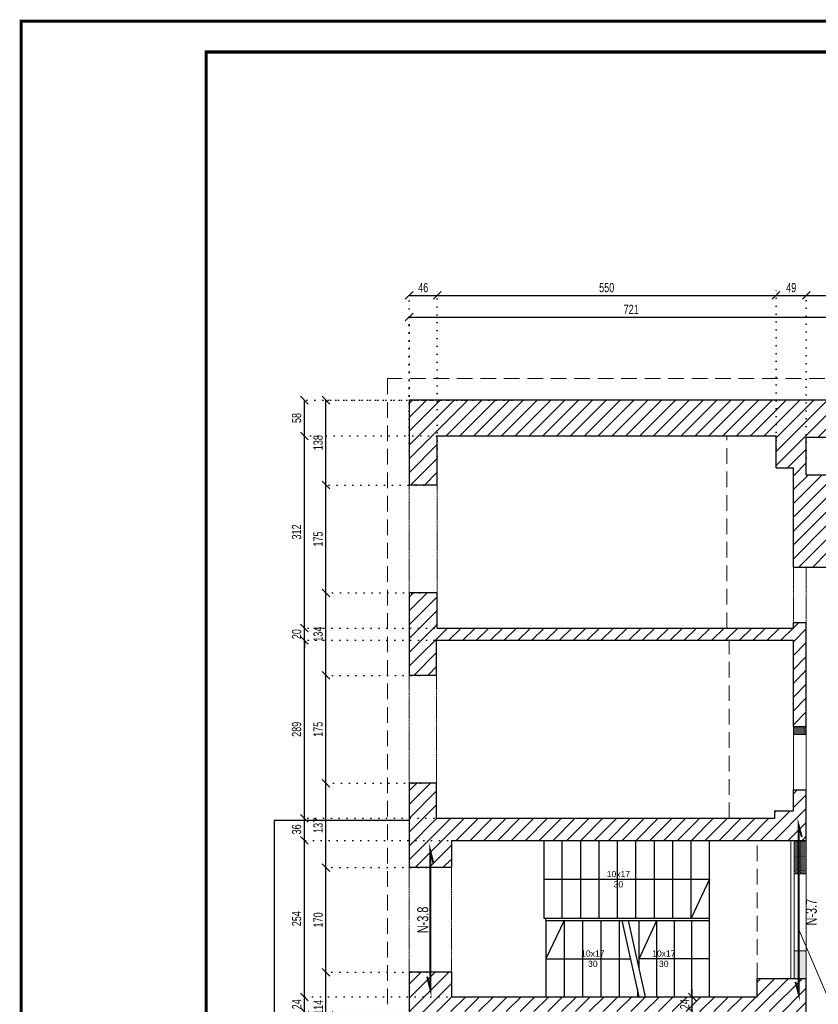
# Model space of a CAD drawing. Header units: millimetres. Extents: x 11149 to 111407, y -107619 to -23630.
# Tile 25 of 245: x 11149 to 12446, y -35729 to -34130. Entities that reach past the tile are written whole.
import ezdxf
from ezdxf.enums import TextEntityAlignment as Align

# ---------------------------------------------------------------- set-up
doc = ezdxf.new("R2010")
doc.units = ezdxf.units.MM
doc.header["$LTSCALE"] = 2
for name, pattern in [('DOT', [6.35, 0, -6.35]), ('HIDDEN', [9.525, 6.35, -3.175]), ('HIDDENX2', [19.05, 12.7, -6.35])]:
    doc.linetypes.add(name, pattern=pattern)
doc.layers.get('0').update_dxf_attribs({"plot": 0})
doc.layers.get('Defpoints').update_dxf_attribs({"color": 1})
for name, color, linetype, lineweight in [('0_OPIS', 7, 'Continuous', 13), ('3DPLAN_A_WYSOKOŚCI ZMIANA', 144, 'HIDDENX2', 5), ('A_WYBURZENIA', 6, 'Continuous', 0), ('A_ściany mur', 2, 'Continuous', 30), ('e-cad_opisy', 7, 'Continuous', 9), ('e-cad_opisyNadproża', 7, 'Continuous', 9), ('e-cad_wymiary', 4, 'Continuous', 9), ('Opisy', 7, 'Continuous', 13)]:
    doc.layers.add(name, color=color, linetype=linetype, lineweight=lineweight)
for name, color, linetype in [('3DPLAN_A_KRESKOWANIE 1', 253, 'Continuous'), ('3DPLAN_K_NOŚNA', 7, 'Continuous'), ('3DPLAN_K_OBRYS WIDOK', 242, 'Continuous'), ('A_SCHODY', 6, 'Continuous')]:
    doc.layers.add(name, color=color, linetype=linetype)
doc.styles.add('ARIAL', font='arial.ttf')
doc.styles.add('e-cad_1', font='arial.ttf', dxfattribs={"width": 0.7})
doc.dimstyles.new('e-cad_1_100_[cm]', dxfattribs={"dimscale": 10, "dimtxt": 1.5, "dimasz": 1.25, "dimexe": 1.25, "dimexo": 0.625, "dimgap": 0.5, "dimtad": 1, "dimdec": 0, "dimrnd": 1, "dimzin": 1, "dimtxsty": 'e-cad_1', "dimblk": 'OBLIQUE', "dimcen": 2.5, "dimclrd": 256, "dimclre": 252, "dimclrt": 7, "dimadec": 0, "dimazin": 0, "dimtfac": 1, "dimtix": 1, "dimtmove": 2, "dimatfit": 3, "dimldrblk": 'NONE', "dimfxl": 60, "dimfxlon": 1, "dimarcsym": 0})
pattern_1 = [(45, (13281.13, -30963.905), (-11.22532, 11.22532), [])]
pattern_2 = [(0, (-8846.8284, -11118.418), (0.79375, 1.5875), [0, -1.5875])]

# ---------------------------------------------------------------- blocks, each defined once
blk = doc.blocks.new('_OBLIQUE')
at = {"color": 0, "linetype": 'ByBlock', "lineweight": -2}
blk.add_line((-0.5, -0.5), (0.5, 0.5), dxfattribs=at)
blk = doc.blocks.new('*D81')
at = {"layer": 'Defpoints', "color": 0}
for p in [(11646.5, -35676.9), (11815.8, -35676.9), (11804.3, -35790.9)]:
    blk.add_point(p, dxfattribs=at)
at = {"layer": 'e-cad_wymiary', "color": 252, "linetype": 'DOT', "lineweight": -2}
for p, q in [((11809.6, -35676.9), (11634, -35676.9)), ((11798.1, -35790.9), (11634, -35790.9))]:
    blk.add_line(p, q, dxfattribs=at)
at = {"layer": 'e-cad_wymiary', "lineweight": -2}
blk.add_line((11646.5, -35790.9), (11646.5, -35676.9), dxfattribs=at)
at = {"layer": 'e-cad_wymiary', "lineweight": -2, "xscale": 12.5, "yscale": 12.5, "zscale": 12.5}
for p, rotation in [((11646.5, -35676.9), 90), ((11646.5, -35790.9), 270)]:
    blk.add_blockref('_OBLIQUE', p, dxfattribs=dict(at, rotation=rotation))
at = {"layer": 'e-cad_wymiary', "color": 7, "insert": (11634, -35733.9), "char_height": 15, "attachment_point": 5, "rotation": 90, "style": 'e-cad_1'}
blk.add_mtext('114', dxfattribs=at)
blk = doc.blocks.new('_None')
blk = doc.blocks.new('*D82')
at = {"layer": 'Defpoints', "color": 0}
for p in [(11646.5, -35506.9), (11815.8, -35506.9), (11815.8, -35676.9)]:
    blk.add_point(p, dxfattribs=at)
at = {"layer": 'e-cad_wymiary', "color": 252, "linetype": 'DOT', "lineweight": -2}
for p, q in [((11809.6, -35506.9), (11634, -35506.9)), ((11809.6, -35676.9), (11634, -35676.9))]:
    blk.add_line(p, q, dxfattribs=at)
at = {"layer": 'e-cad_wymiary', "lineweight": -2}
blk.add_line((11646.5, -35676.9), (11646.5, -35506.9), dxfattribs=at)
at = {"layer": 'e-cad_wymiary', "lineweight": -2, "xscale": 12.5, "yscale": 12.5, "zscale": 12.5}
for p, rotation in [((11646.5, -35506.9), 90), ((11646.5, -35676.9), 270)]:
    blk.add_blockref('_OBLIQUE', p, dxfattribs=dict(at, rotation=rotation))
at = {"layer": 'e-cad_wymiary', "color": 7, "insert": (11633.8, -35591.9), "char_height": 15, "attachment_point": 5, "rotation": 90, "style": 'e-cad_1'}
blk.add_mtext('170', dxfattribs=at)
blk = doc.blocks.new('*D83')
at = {"layer": 'Defpoints', "color": 0}
for p in [(11646.5, -35369.9), (11805.9, -35369.9), (11815.8, -35506.9)]:
    blk.add_point(p, dxfattribs=at)
at = {"layer": 'e-cad_wymiary', "color": 252, "linetype": 'DOT', "lineweight": -2}
for p, q in [((11799.7, -35369.9), (11634, -35369.9)), ((11809.6, -35506.9), (11634, -35506.9))]:
    blk.add_line(p, q, dxfattribs=at)
at = {"layer": 'e-cad_wymiary', "lineweight": -2}
blk.add_line((11646.5, -35506.9), (11646.5, -35369.9), dxfattribs=at)
at = {"layer": 'e-cad_wymiary', "lineweight": -2, "xscale": 12.5, "yscale": 12.5, "zscale": 12.5}
for p, rotation in [((11646.5, -35369.9), 90), ((11646.5, -35506.9), 270)]:
    blk.add_blockref('_OBLIQUE', p, dxfattribs=dict(at, rotation=rotation))
at = {"layer": 'e-cad_wymiary', "color": 7, "insert": (11633.8, -35438.4), "char_height": 15, "attachment_point": 5, "rotation": 90, "style": 'e-cad_1'}
blk.add_mtext('137', dxfattribs=at)
blk = doc.blocks.new('*D84')
at = {"layer": 'Defpoints', "color": 0}
for p in [(11646.5, -35194.9), (11803.8, -35194.9), (11805.9, -35369.9)]:
    blk.add_point(p, dxfattribs=at)
at = {"layer": 'e-cad_wymiary', "color": 252, "linetype": 'DOT', "lineweight": -2}
for p, q in [((11797.6, -35194.9), (11634, -35194.9)), ((11799.7, -35369.9), (11634, -35369.9))]:
    blk.add_line(p, q, dxfattribs=at)
at = {"layer": 'e-cad_wymiary', "lineweight": -2}
blk.add_line((11646.5, -35369.9), (11646.5, -35194.9), dxfattribs=at)
at = {"layer": 'e-cad_wymiary', "lineweight": -2, "xscale": 12.5, "yscale": 12.5, "zscale": 12.5}
for p, rotation in [((11646.5, -35194.9), 90), ((11646.5, -35369.9), 270)]:
    blk.add_blockref('_OBLIQUE', p, dxfattribs=dict(at, rotation=rotation))
at = {"layer": 'e-cad_wymiary', "color": 7, "insert": (11633.8, -35282.4), "char_height": 15, "attachment_point": 5, "rotation": 90, "style": 'e-cad_1'}
blk.add_mtext('175', dxfattribs=at)
blk = doc.blocks.new('*D85')
at = {"layer": 'Defpoints', "color": 0}
for p in [(11646.5, -35060.9), (11804.3, -35060.9), (11803.8, -35194.9)]:
    blk.add_point(p, dxfattribs=at)
at = {"layer": 'e-cad_wymiary', "color": 252, "linetype": 'DOT', "lineweight": -2}
for p, q in [((11798.1, -35060.9), (11634, -35060.9)), ((11797.6, -35194.9), (11634, -35194.9))]:
    blk.add_line(p, q, dxfattribs=at)
at = {"layer": 'e-cad_wymiary', "lineweight": -2}
blk.add_line((11646.5, -35194.9), (11646.5, -35060.9), dxfattribs=at)
at = {"layer": 'e-cad_wymiary', "lineweight": -2, "xscale": 12.5, "yscale": 12.5, "zscale": 12.5}
for p, rotation in [((11646.5, -35060.9), 90), ((11646.5, -35194.9), 270)]:
    blk.add_blockref('_OBLIQUE', p, dxfattribs=dict(at, rotation=rotation))
at = {"layer": 'e-cad_wymiary', "color": 7, "insert": (11633.8, -35127.9), "char_height": 15, "attachment_point": 5, "rotation": 90, "style": 'e-cad_1'}
blk.add_mtext('134', dxfattribs=at)
blk = doc.blocks.new('*D86')
at = {"layer": 'Defpoints', "color": 0}
for p in [(11646.5, -34885.9), (11811.8, -34885.9), (11804.3, -35060.9)]:
    blk.add_point(p, dxfattribs=at)
at = {"layer": 'e-cad_wymiary', "color": 252, "linetype": 'DOT', "lineweight": -2}
for p, q in [((11805.5, -34885.9), (11634, -34885.9)), ((11798.1, -35060.9), (11634, -35060.9))]:
    blk.add_line(p, q, dxfattribs=at)
at = {"layer": 'e-cad_wymiary', "lineweight": -2}
blk.add_line((11646.5, -35060.9), (11646.5, -34885.9), dxfattribs=at)
at = {"layer": 'e-cad_wymiary', "lineweight": -2, "xscale": 12.5, "yscale": 12.5, "zscale": 12.5}
for p, rotation in [((11646.5, -34885.9), 90), ((11646.5, -35060.9), 270)]:
    blk.add_blockref('_OBLIQUE', p, dxfattribs=dict(at, rotation=rotation))
at = {"layer": 'e-cad_wymiary', "color": 7, "insert": (11633.8, -34973.4), "char_height": 15, "attachment_point": 5, "rotation": 90, "style": 'e-cad_1'}
blk.add_mtext('175', dxfattribs=at)
blk = doc.blocks.new('*D87')
at = {"layer": 'Defpoints', "color": 0}
for p in [(11646.5, -34747.9), (11873.7, -34747.9), (11811.8, -34885.9)]:
    blk.add_point(p, dxfattribs=at)
at = {"layer": 'e-cad_wymiary', "color": 252, "linetype": 'DOT', "lineweight": -2}
for p, q in [((11867.5, -34747.9), (11634, -34747.9)), ((11805.5, -34885.9), (11634, -34885.9))]:
    blk.add_line(p, q, dxfattribs=at)
at = {"layer": 'e-cad_wymiary', "lineweight": -2}
blk.add_line((11646.5, -34885.9), (11646.5, -34747.9), dxfattribs=at)
at = {"layer": 'e-cad_wymiary', "lineweight": -2, "xscale": 12.5, "yscale": 12.5, "zscale": 12.5}
for p, rotation in [((11646.5, -34747.9), 90), ((11646.5, -34885.9), 270)]:
    blk.add_blockref('_OBLIQUE', p, dxfattribs=dict(at, rotation=rotation))
at = {"layer": 'e-cad_wymiary', "color": 7, "insert": (11633.8, -34816.9), "char_height": 15, "attachment_point": 5, "rotation": 90, "style": 'e-cad_1'}
blk.add_mtext('138', dxfattribs=at)
blk = doc.blocks.new('*D90')
at = {"layer": 'Defpoints', "color": 0}
for p in [(11611.5, -35716.9), (11925.4, -35716.9), (11906.3, -35740.9)]:
    blk.add_point(p, dxfattribs=at)
at = {"layer": 'e-cad_wymiary', "color": 252, "linetype": 'DOT', "lineweight": -2}
for p, q in [((11919.2, -35716.9), (11599, -35716.9)), ((11900, -35740.9), (11599, -35740.9))]:
    blk.add_line(p, q, dxfattribs=at)
at = {"layer": 'e-cad_wymiary', "lineweight": -2}
for p, q in [((11611.5, -35716.9), (11611.5, -35704.4)), ((11611.5, -35740.9), (11611.5, -35716.9)), ((11611.5, -35740.9), (11611.5, -35753.4))]:
    blk.add_line(p, q, dxfattribs=at)
at = {"layer": 'e-cad_wymiary', "lineweight": -2, "xscale": 12.5, "yscale": 12.5, "zscale": 12.5}
for p, rotation in [((11611.5, -35716.9), 270), ((11611.5, -35740.9), 90)]:
    blk.add_blockref('_OBLIQUE', p, dxfattribs=dict(at, rotation=rotation))
at = {"layer": 'e-cad_wymiary', "color": 7, "insert": (11599, -35728.9), "char_height": 15, "attachment_point": 5, "rotation": 90, "style": 'e-cad_1'}
blk.add_mtext('24', dxfattribs=at)
blk = doc.blocks.new('*D91')
at = {"layer": 'Defpoints', "color": 0}
for p in [(11611.5, -35462.9), (11901.1, -35462.9), (11925.4, -35716.9)]:
    blk.add_point(p, dxfattribs=at)
at = {"layer": 'e-cad_wymiary', "color": 252, "linetype": 'DOT', "lineweight": -2}
for p, q in [((11894.8, -35462.9), (11599, -35462.9)), ((11919.2, -35716.9), (11599, -35716.9))]:
    blk.add_line(p, q, dxfattribs=at)
at = {"layer": 'e-cad_wymiary', "lineweight": -2}
blk.add_line((11611.5, -35716.9), (11611.5, -35462.9), dxfattribs=at)
at = {"layer": 'e-cad_wymiary', "lineweight": -2, "xscale": 12.5, "yscale": 12.5, "zscale": 12.5}
for p, rotation in [((11611.5, -35462.9), 90), ((11611.5, -35716.9), 270)]:
    blk.add_blockref('_OBLIQUE', p, dxfattribs=dict(at, rotation=rotation))
at = {"layer": 'e-cad_wymiary', "color": 7, "insert": (11598.8, -35589.9), "char_height": 15, "attachment_point": 5, "rotation": 90, "style": 'e-cad_1'}
blk.add_mtext('254', dxfattribs=at)
blk = doc.blocks.new('*D92')
at = {"layer": 'Defpoints', "color": 0}
for p in [(11611.5, -35426.9), (11917.4, -35426.9), (11901.1, -35462.9)]:
    blk.add_point(p, dxfattribs=at)
at = {"layer": 'e-cad_wymiary', "color": 252, "linetype": 'DOT', "lineweight": -2}
for p, q in [((11911.2, -35426.9), (11599, -35426.9)), ((11894.8, -35462.9), (11599, -35462.9))]:
    blk.add_line(p, q, dxfattribs=at)
at = {"layer": 'e-cad_wymiary', "lineweight": -2}
blk.add_line((11611.5, -35462.9), (11611.5, -35426.9), dxfattribs=at)
at = {"layer": 'e-cad_wymiary', "lineweight": -2, "xscale": 12.5, "yscale": 12.5, "zscale": 12.5}
for p, rotation in [((11611.5, -35426.9), 90), ((11611.5, -35462.9), 270)]:
    blk.add_blockref('_OBLIQUE', p, dxfattribs=dict(at, rotation=rotation))
at = {"layer": 'e-cad_wymiary', "color": 7, "insert": (11598.8, -35444.9), "char_height": 15, "attachment_point": 5, "rotation": 90, "style": 'e-cad_1'}
blk.add_mtext('36', dxfattribs=at)
blk = doc.blocks.new('*D93')
at = {"layer": 'Defpoints', "color": 0}
for p in [(11611.5, -35137.9), (11918.1, -35137.9), (11917.4, -35426.9)]:
    blk.add_point(p, dxfattribs=at)
at = {"layer": 'e-cad_wymiary', "color": 252, "linetype": 'DOT', "lineweight": -2}
for p, q in [((11911.9, -35137.9), (11599, -35137.9)), ((11911.2, -35426.9), (11599, -35426.9))]:
    blk.add_line(p, q, dxfattribs=at)
at = {"layer": 'e-cad_wymiary', "lineweight": -2}
blk.add_line((11611.5, -35426.9), (11611.5, -35137.9), dxfattribs=at)
at = {"layer": 'e-cad_wymiary', "lineweight": -2, "xscale": 12.5, "yscale": 12.5, "zscale": 12.5}
for p, rotation in [((11611.5, -35137.9), 90), ((11611.5, -35426.9), 270)]:
    blk.add_blockref('_OBLIQUE', p, dxfattribs=dict(at, rotation=rotation))
at = {"layer": 'e-cad_wymiary', "color": 7, "insert": (11598.8, -35282.4), "char_height": 15, "attachment_point": 5, "rotation": 90, "style": 'e-cad_1'}
blk.add_mtext('289', dxfattribs=at)
blk = doc.blocks.new('*D94')
at = {"layer": 'Defpoints', "color": 0}
for p in [(11611.5, -35117.9), (11918.1, -35117.9), (11918.1, -35137.9)]:
    blk.add_point(p, dxfattribs=at)
at = {"layer": 'e-cad_wymiary', "lineweight": -2}
for p, q in [((11611.5, -35117.9), (11611.5, -35105.4)), ((11611.5, -35137.9), (11611.5, -35117.9)), ((11611.5, -35137.9), (11611.5, -35150.4))]:
    blk.add_line(p, q, dxfattribs=at)
at = {"layer": 'e-cad_wymiary', "color": 252, "linetype": 'DOT', "lineweight": -2}
for p, q in [((11911.9, -35117.9), (11599, -35117.9)), ((11911.9, -35137.9), (11599, -35137.9))]:
    blk.add_line(p, q, dxfattribs=at)
at = {"layer": 'e-cad_wymiary', "lineweight": -2, "xscale": 12.5, "yscale": 12.5, "zscale": 12.5}
for p, rotation in [((11611.5, -35117.9), 270), ((11611.5, -35137.9), 90)]:
    blk.add_blockref('_OBLIQUE', p, dxfattribs=dict(at, rotation=rotation))
at = {"layer": 'e-cad_wymiary', "color": 7, "insert": (11598.8, -35127.9), "char_height": 15, "attachment_point": 5, "rotation": 90, "style": 'e-cad_1'}
blk.add_mtext('20', dxfattribs=at)
blk = doc.blocks.new('*D95')
at = {"layer": 'Defpoints', "color": 0}
for p in [(11611.5, -34805.9), (11947.3, -34805.9), (11918.1, -35117.9)]:
    blk.add_point(p, dxfattribs=at)
at = {"layer": 'e-cad_wymiary', "color": 252, "linetype": 'DOT', "lineweight": -2}
for p, q in [((11941.1, -34805.9), (11599, -34805.9)), ((11911.9, -35117.9), (11599, -35117.9))]:
    blk.add_line(p, q, dxfattribs=at)
at = {"layer": 'e-cad_wymiary', "lineweight": -2}
blk.add_line((11611.5, -35117.9), (11611.5, -34805.9), dxfattribs=at)
at = {"layer": 'e-cad_wymiary', "lineweight": -2, "xscale": 12.5, "yscale": 12.5, "zscale": 12.5}
for p, rotation in [((11611.5, -34805.9), 90), ((11611.5, -35117.9), 270)]:
    blk.add_blockref('_OBLIQUE', p, dxfattribs=dict(at, rotation=rotation))
at = {"layer": 'e-cad_wymiary', "color": 7, "insert": (11598.8, -34961.9), "char_height": 15, "attachment_point": 5, "rotation": 90, "style": 'e-cad_1'}
blk.add_mtext('312', dxfattribs=at)
blk = doc.blocks.new('*D96')
at = {"layer": 'Defpoints', "color": 0}
for p in [(11611.5, -34747.9), (11954.6, -34747.9), (11947.3, -34805.9)]:
    blk.add_point(p, dxfattribs=at)
at = {"layer": 'e-cad_wymiary', "color": 252, "linetype": 'DOT', "lineweight": -2}
for p, q in [((11948.4, -34747.9), (11599, -34747.9)), ((11941.1, -34805.9), (11599, -34805.9))]:
    blk.add_line(p, q, dxfattribs=at)
at = {"layer": 'e-cad_wymiary', "lineweight": -2}
blk.add_line((11611.5, -34805.9), (11611.5, -34747.9), dxfattribs=at)
at = {"layer": 'e-cad_wymiary', "lineweight": -2, "xscale": 12.5, "yscale": 12.5, "zscale": 12.5}
for p, rotation in [((11611.5, -34747.9), 90), ((11611.5, -34805.9), 270)]:
    blk.add_blockref('_OBLIQUE', p, dxfattribs=dict(at, rotation=rotation))
at = {"layer": 'e-cad_wymiary', "color": 7, "insert": (11598.8, -34776.9), "char_height": 15, "attachment_point": 5, "rotation": 90, "style": 'e-cad_1'}
blk.add_mtext('58', dxfattribs=at)
blk = doc.blocks.new('*D97')
at = {"layer": 'Defpoints', "color": 0}
for p in [(12502.1, -34612.9), (11781.5, -34747.9), (12502.1, -34747.9)]:
    blk.add_point(p, dxfattribs=at)
at = {"layer": 'e-cad_wymiary', "color": 252, "linetype": 'DOT', "lineweight": -2}
for p, q in [((11781.5, -34741.6), (11781.5, -34600.4)), ((12502.1, -34741.6), (12502.1, -34600.4))]:
    blk.add_line(p, q, dxfattribs=at)
at = {"layer": 'e-cad_wymiary', "lineweight": -2}
blk.add_line((11781.5, -34612.9), (12502.1, -34612.9), dxfattribs=at)
at = {"layer": 'e-cad_wymiary', "lineweight": -2, "xscale": 12.5, "yscale": 12.5, "zscale": 12.5, "rotation": 180}
blk.add_blockref('_OBLIQUE', (11781.5, -34612.9), dxfattribs=at)
at = {"layer": 'e-cad_wymiary', "lineweight": -2, "xscale": 12.5, "yscale": 12.5, "zscale": 12.5}
blk.add_blockref('_OBLIQUE', (12502.1, -34612.9), dxfattribs=at)
at = {"layer": 'e-cad_wymiary', "color": 7, "insert": (12141.8, -34600.4), "char_height": 15, "attachment_point": 5, "style": 'e-cad_1'}
blk.add_mtext('721', dxfattribs=at)
blk = doc.blocks.new('*D122')
at = {"layer": 'Defpoints', "color": 0}
for p in [(11827.1, -34577.9), (11781.5, -34836.2), (11827.1, -34845.9)]:
    blk.add_point(p, dxfattribs=at)
at = {"layer": 'e-cad_wymiary', "color": 252, "linetype": 'DOT', "lineweight": -2}
for p, q in [((11781.5, -34830), (11781.5, -34565.4)), ((11827.1, -34839.6), (11827.1, -34565.4))]:
    blk.add_line(p, q, dxfattribs=at)
at = {"layer": 'e-cad_wymiary', "lineweight": -2}
blk.add_line((11781.5, -34577.9), (11827.1, -34577.9), dxfattribs=at)
at = {"layer": 'e-cad_wymiary', "lineweight": -2, "xscale": 12.5, "yscale": 12.5, "zscale": 12.5, "rotation": 180}
blk.add_blockref('_OBLIQUE', (11781.5, -34577.9), dxfattribs=at)
at = {"layer": 'e-cad_wymiary', "lineweight": -2, "xscale": 12.5, "yscale": 12.5, "zscale": 12.5}
blk.add_blockref('_OBLIQUE', (11827.1, -34577.9), dxfattribs=at)
at = {"layer": 'e-cad_wymiary', "color": 7, "insert": (11804.3, -34565.2), "char_height": 15, "attachment_point": 5, "style": 'e-cad_1'}
blk.add_mtext('46', dxfattribs=at)
blk = doc.blocks.new('*D123')
at = {"layer": 'Defpoints', "color": 0}
for p in [(12377.1, -34577.9), (12377.1, -34831.9), (11827.1, -34845.9)]:
    blk.add_point(p, dxfattribs=at)
at = {"layer": 'e-cad_wymiary', "color": 252, "linetype": 'DOT', "lineweight": -2}
for p, q in [((11827.1, -34839.6), (11827.1, -34565.4)), ((12377.1, -34825.6), (12377.1, -34565.4))]:
    blk.add_line(p, q, dxfattribs=at)
at = {"layer": 'e-cad_wymiary', "lineweight": -2}
blk.add_line((11827.1, -34577.9), (12377.1, -34577.9), dxfattribs=at)
at = {"layer": 'e-cad_wymiary', "lineweight": -2, "xscale": 12.5, "yscale": 12.5, "zscale": 12.5, "rotation": 180}
blk.add_blockref('_OBLIQUE', (11827.1, -34577.9), dxfattribs=at)
at = {"layer": 'e-cad_wymiary', "lineweight": -2, "xscale": 12.5, "yscale": 12.5, "zscale": 12.5}
blk.add_blockref('_OBLIQUE', (12377.1, -34577.9), dxfattribs=at)
at = {"layer": 'e-cad_wymiary', "color": 7, "insert": (12102.1, -34565.2), "char_height": 15, "attachment_point": 5, "style": 'e-cad_1'}
blk.add_mtext('550', dxfattribs=at)
blk = doc.blocks.new('*D124')
at = {"layer": 'Defpoints', "color": 0}
for p in [(12426.1, -34577.9), (12377.1, -34831.9), (12426.1, -34848.2)]:
    blk.add_point(p, dxfattribs=at)
at = {"layer": 'e-cad_wymiary', "color": 252, "linetype": 'DOT', "lineweight": -2}
for p, q in [((12377.1, -34825.6), (12377.1, -34565.4)), ((12426.1, -34841.9), (12426.1, -34565.4))]:
    blk.add_line(p, q, dxfattribs=at)
at = {"layer": 'e-cad_wymiary', "lineweight": -2}
blk.add_line((12377.1, -34577.9), (12426.1, -34577.9), dxfattribs=at)
at = {"layer": 'e-cad_wymiary', "lineweight": -2, "xscale": 12.5, "yscale": 12.5, "zscale": 12.5, "rotation": 180}
blk.add_blockref('_OBLIQUE', (12377.1, -34577.9), dxfattribs=at)
at = {"layer": 'e-cad_wymiary', "lineweight": -2, "xscale": 12.5, "yscale": 12.5, "zscale": 12.5}
blk.add_blockref('_OBLIQUE', (12426.1, -34577.9), dxfattribs=at)
at = {"layer": 'e-cad_wymiary', "color": 7, "insert": (12401.6, -34565.2), "char_height": 15, "attachment_point": 5, "style": 'e-cad_1'}
blk.add_mtext('49', dxfattribs=at)
blk = doc.blocks.new('*D125')
at = {"layer": 'Defpoints', "color": 0}
for p in [(13054, -34577.9), (13054, -34673.9), (12426.1, -34848.2)]:
    blk.add_point(p, dxfattribs=at)
at = {"layer": 'e-cad_wymiary', "color": 252, "linetype": 'DOT', "lineweight": -2}
for p, q in [((12426.1, -34841.9), (12426.1, -34565.4)), ((13054, -34667.7), (13054, -34565.4))]:
    blk.add_line(p, q, dxfattribs=at)
at = {"layer": 'e-cad_wymiary', "lineweight": -2}
blk.add_line((12426.1, -34577.9), (13054, -34577.9), dxfattribs=at)
at = {"layer": 'e-cad_wymiary', "lineweight": -2, "xscale": 12.5, "yscale": 12.5, "zscale": 12.5, "rotation": 180}
blk.add_blockref('_OBLIQUE', (12426.1, -34577.9), dxfattribs=at)
at = {"layer": 'e-cad_wymiary', "lineweight": -2, "xscale": 12.5, "yscale": 12.5, "zscale": 12.5}
blk.add_blockref('_OBLIQUE', (13054, -34577.9), dxfattribs=at)
at = {"layer": 'e-cad_wymiary', "color": 7, "insert": (12740.1, -34565.2), "char_height": 15, "attachment_point": 5, "style": 'e-cad_1'}
blk.add_mtext('628', dxfattribs=at)
blk = doc.blocks.new('*D284')
at = {"layer": 'Defpoints', "color": 0}
for p in [(12241.1, -35716.9), (12287.3, -35716.9), (12272.1, -35740.9)]:
    blk.add_point(p, dxfattribs=at)
at = {"layer": 'e-cad_wymiary', "color": 252, "linetype": 'DOT', "lineweight": -2}
for p, q in [((12281.1, -35716.9), (12228.6, -35716.9)), ((12265.9, -35740.9), (12228.6, -35740.9))]:
    blk.add_line(p, q, dxfattribs=at)
at = {"layer": 'e-cad_wymiary', "lineweight": -2}
for p, q in [((12241.1, -35716.9), (12241.1, -35704.4)), ((12241.1, -35740.9), (12241.1, -35716.9)), ((12241.1, -35740.9), (12241.1, -35753.4))]:
    blk.add_line(p, q, dxfattribs=at)
at = {"layer": 'e-cad_wymiary', "lineweight": -2, "xscale": 12.5, "yscale": 12.5, "zscale": 12.5}
for p, rotation in [((12241.1, -35716.9), 270), ((12241.1, -35740.9), 90)]:
    blk.add_blockref('_OBLIQUE', p, dxfattribs=dict(at, rotation=rotation))
at = {"layer": 'e-cad_wymiary', "color": 7, "insert": (12228.6, -35728.9), "char_height": 15, "attachment_point": 5, "rotation": 90, "style": 'e-cad_1'}
blk.add_mtext('24', dxfattribs=at)

msp = doc.modelspace()

# ---------------------------------------------------------------- hatches: boundary and pattern name
at = {"layer": '3DPLAN_A_KRESKOWANIE 1'}
h = msp.add_hatch(dxfattribs=at)
h.set_pattern_fill('ANSI31', color=256, scale=5, style=0)
h.set_pattern_definition(pattern_1)
h.paths.add_polyline_path([(11781.49, -34747.89), (11781.49, -34885.89), (11827.12, -34885.89), (11827.12, -34805.89), (12297.12, -34805.89), (12377.12, -34805.89), (12377.12, -34857.89), (12405.12, -34857.89), (12405.12, -35018.89), (12426.12, -35018.89), (12460.12, -35018.89), (12460.12, -34981.89), (12460.12, -34975.89), (12460.12, -34868.89), (12426.12, -34868.89), (12426.12, -34807.89), (12502.12, -34807.89), (12502.12, -34747.89)])
h = msp.add_hatch(dxfattribs=at)
h.set_pattern_fill('ANSI31', color=256, scale=5, style=0)
h.set_pattern_definition(pattern_1)
h.paths.add_polyline_path([(11781.49, -35060.89), (11781.49, -35194.89), (11826.12, -35194.89), (11826.12, -35137.89), (12405.12, -35137.89), (12405.12, -35277.89), (12426.12, -35277.89), (12426.12, -35108.89), (12405.12, -35108.89), (12405.12, -35117.89), (12297.12, -35117.89), (11827.12, -35117.89), (11827.12, -35060.89)])
h = msp.add_hatch(dxfattribs=at)
h.set_pattern_fill('ANSI31', color=256, scale=5, style=0)
h.set_pattern_definition(pattern_1)
h.paths.add_polyline_path([(11781.49, -35369.89), (11781.49, -35506.89), (11850.12, -35506.89), (11850.12, -35462.89), (12000.12, -35462.89), (12406.12, -35462.89), (12406.12, -35462.89), (12426.12, -35462.89), (12426.12, -35380.89), (12405.12, -35380.89), (12405.12, -35414.89), (12375.12, -35414.89), (12375.12, -35426.89), (12301.12, -35426.89), (11826.12, -35426.89), (11826.12, -35369.89)])
h = msp.add_hatch(dxfattribs=at)
h.set_pattern_fill('ANSI31', color=256, scale=5, style=0)
h.set_pattern_definition(pattern_1)
h.paths.add_polyline_path([(11781.49, -35790.89), (11827.12, -35790.89), (11827.12, -35740.89), (12266.12, -35740.89), (12278.12, -35740.89), (12302.12, -35740.89), (12379.12, -35740.89), (12379.12, -35754.89), (12405.12, -35754.89), (12405.12, -35783.89), (12426.12, -35783.89), (12426.12, -35686.89), (12406.12, -35686.89), (12406.12, -35686.89), (12346.12, -35686.89), (12346.12, -35716.89), (12269.12, -35716.89), (12240.56, -35716.89), (12212, -35716.89), (12183.44, -35716.89), (12165.17, -35716.89), (12154.92, -35716.89), (12152.02, -35703.99), (12152.02, -35716.89), (12122.24, -35716.89), (12092.46, -35716.89), (12062.68, -35716.89), (12032.9, -35716.89), (12003.12, -35716.89), (11850.12, -35716.89), (11850.12, -35676.89), (11781.49, -35676.89)])
at = {"layer": 'A_WYBURZENIA', "transparency": 33554687}
h = msp.add_hatch(dxfattribs=at)
h.set_pattern_fill('DOTS', color=256)
h.set_pattern_definition([(0, (-4116.4902, -15593.5128), (0.79375, 1.5875), [0, -1.5875])])
h.paths.add_polyline_path([(12405.12, -35290.89), (12426.12, -35290.89), (12426.12, -35277.89), (12405.12, -35277.89), (12405.12, -35290.89)], is_closed=False)
h = msp.add_hatch(dxfattribs=at)
h.set_pattern_fill('DOTS', color=256)
h.set_pattern_definition(pattern_2)
h.paths.add_polyline_path([(12406.12, -35462.89), (12406.12, -35516.89), (12426.12, -35516.89), (12426.12, -35462.89)])
h = msp.add_hatch(dxfattribs=at)
h.set_pattern_fill('DOTS', color=256)
h.set_pattern_definition(pattern_2)
h.paths.add_polyline_path([(12406.12, -35686.89), (12426.12, -35686.89), (12426.12, -35641.89), (12406.12, -35641.89)])

# ---------------------------------------------------------------- linework, layer by layer
at = {"layer": '0_OPIS', "const_width": 5}
for points in [[(11151.87, -34132.55), (17451.87, -34132.55), (17451.87, -37102.55), (11151.87, -37102.55)], [(11451.87, -34182.55), (17401.87, -34182.55), (17401.87, -37052.55), (11451.87, -37052.55)]]:
    msp.add_lwpolyline(points, close=True, dxfattribs=at)
at = {"layer": '3DPLAN_A_WYSOKOŚCI ZMIANA'}
for p, q in [((11746.49, -34712.89), (11746.49, -36477.89)), ((13027.49, -34712.89), (11746.49, -34712.89)), ((12297.12, -35117.89), (12297.12, -34805.89)), ((12301.12, -35426.89), (12301.12, -35137.89)), ((12346.12, -35686.89), (12346.12, -35462.89))]:
    msp.add_line(p, q, dxfattribs=at)
at = {"layer": '3DPLAN_K_NOŚNA'}
msp.add_line((12152.02, -35703.99), (12152.02, -35716.89), dxfattribs=at)
at = {"layer": '3DPLAN_K_OBRYS WIDOK'}
for q in [(11781.49, -35429.89), (11562.49, -35763.89)]:
    msp.add_line((11562.49, -35429.89), q, dxfattribs=at)
at = {"layer": 'A_SCHODY'}
for p, q in [((12000.12, -35462.89), (12000.12, -35588.89)), ((12030, -35588.89), (12030, -35462.89)), ((12059.89, -35588.89), (12059.89, -35462.89)), ((12089.78, -35588.89), (12089.78, -35462.89)), ((12119.67, -35588.89), (12119.67, -35462.89)), ((12149.56, -35588.89), (12149.56, -35462.89)), ((12179.45, -35588.89), (12179.45, -35462.89)), ((12209.34, -35588.89), (12209.34, -35462.89)), ((12239.23, -35588.89), (12239.23, -35462.89)), ((12269.12, -35588.89), (12269.12, -35462.89)), ((12000.12, -35525.89), (12269.12, -35525.89)), ((12269.12, -35525.89), (12239.23, -35588.89)), ((12000.12, -35588.89), (12269.12, -35588.89)), ((12003.12, -35592.89), (12003.12, -35588.89)), ((12269.12, -35592.89), (12269.12, -35588.89)), ((12003.12, -35592.89), (12003.12, -35716.89)), ((12003.12, -35592.89), (12269.12, -35592.89)), ((12032.9, -35592.89), (12003.12, -35654.89)), ((12032.9, -35592.89), (12032.9, -35716.89)), ((12062.68, -35592.89), (12062.68, -35716.89)), ((12092.46, -35592.89), (12092.46, -35716.89)), ((12122.24, -35592.89), (12122.24, -35716.89)), ((12154.92, -35716.89), (12127.04, -35592.89)), ((12165.17, -35716.89), (12137.29, -35592.89)), ((12154.88, -35671.13), (12154.88, -35592.89)), ((12154.88, -35654.89), (12183.44, -35592.89)), ((12183.44, -35716.89), (12183.44, -35592.89)), ((12212, -35716.89), (12212, -35592.89)), ((12240.56, -35716.89), (12240.56, -35592.89)), ((12269.12, -35716.89), (12269.12, -35592.89)), ((12003.12, -35654.89), (12140.98, -35654.89)), ((12269.12, -35654.89), (12154.88, -35654.89))]:
    msp.add_line(p, q, dxfattribs=at)
at = {"layer": 'A_WYBURZENIA'}
for p, q in [((12405.12, -35380.89), (12405.12, -35277.89)), ((12426.12, -35277.89), (12426.12, -35380.89)), ((12406.12, -35516.89), (12406.12, -35462.89)), ((12426.12, -35516.89), (12426.12, -35462.89)), ((12406.12, -35516.89), (12426.12, -35516.89)), ((12406.12, -35516.89), (12406.12, -35641.89)), ((12426.12, -35516.89), (12426.12, -35641.89)), ((12406.12, -35686.89), (12406.12, -35641.89)), ((12406.12, -35641.89), (12426.12, -35641.89)), ((12426.12, -35686.89), (12426.12, -35641.89))]:
    msp.add_line(p, q, dxfattribs=at)
at = {"layer": 'A_WYBURZENIA', "transparency": 33554687}
msp.add_lwpolyline([(12405.12, -35277.89), (12426.12, -35277.89), (12426.12, -35290.89), (12405.12, -35290.89)], close=True, dxfattribs=at)
at = {"layer": 'A_ściany mur', "ltscale": 0.1}
for p, q in [((11781.49, -34747.89), (11781.49, -34885.89)), ((12502.12, -34747.89), (11781.49, -34747.89)), ((11827.12, -34885.89), (11827.12, -34805.89)), ((11827.12, -34805.89), (12377.12, -34805.89)), ((12377.12, -34857.89), (12377.12, -34805.89)), ((12426.12, -34868.89), (12426.12, -34807.89)), ((12426.12, -34807.89), (12502.12, -34807.89)), ((12377.12, -34857.89), (12405.12, -34857.89)), ((12405.12, -35018.89), (12405.12, -34857.89)), ((12426.12, -34868.89), (12460.12, -34868.89)), ((11827.12, -34885.89), (11781.49, -34885.89)), ((12405.12, -35018.89), (12426.12, -35018.89)), ((12426.12, -35018.89), (12460.12, -35018.89)), ((11827.12, -35060.89), (11781.49, -35060.89)), ((11781.49, -35060.89), (11781.49, -35194.89)), ((11827.12, -35117.89), (11827.12, -35060.89)), ((12405.12, -35117.89), (12405.12, -35108.89)), ((12405.12, -35108.89), (12426.12, -35108.89)), ((12426.12, -35277.89), (12426.12, -35108.89)), ((11827.12, -35117.89), (12405.12, -35117.89)), ((11826.12, -35194.89), (11826.12, -35137.89)), ((11826.12, -35137.89), (12405.12, -35137.89)), ((12405.12, -35277.89), (12405.12, -35137.89)), ((11826.12, -35194.89), (11781.49, -35194.89)), ((12405.12, -35277.89), (12426.12, -35277.89)), ((11826.12, -35369.89), (11781.49, -35369.89)), ((11781.49, -35369.89), (11781.49, -35506.89)), ((11826.12, -35426.89), (11826.12, -35369.89)), ((12405.12, -35414.89), (12405.12, -35380.89)), ((12405.12, -35380.89), (12426.12, -35380.89)), ((12426.12, -35462.89), (12426.12, -35380.89)), ((12375.12, -35414.89), (12405.12, -35414.89)), ((12375.12, -35426.89), (12375.12, -35414.89)), ((11826.12, -35426.89), (12375.12, -35426.89)), ((11850.12, -35462.89), (11850.12, -35506.89)), ((11850.12, -35462.89), (12426.12, -35462.89)), ((11850.12, -35506.89), (11781.49, -35506.89)), ((11781.49, -35676.89), (11781.49, -35790.89)), ((11850.12, -35676.89), (11781.49, -35676.89)), ((11850.12, -35676.89), (11850.12, -35716.89)), ((12346.12, -35716.89), (12346.12, -35686.89)), ((12346.12, -35686.89), (12426.12, -35686.89)), ((12426.12, -35783.89), (12426.12, -35686.89)), ((11850.12, -35716.89), (12346.12, -35716.89))]:
    msp.add_line(p, q, dxfattribs=at)
at = {"layer": 'A_ściany mur', "color": 4, "linetype": 'HIDDEN', "lineweight": 5, "ltscale": 0.1}
for p, q in [((11781.49, -34885.89), (11781.49, -35060.89)), ((11827.12, -34885.89), (11827.12, -35060.89)), ((12405.12, -35108.89), (12405.12, -35018.89)), ((12426.12, -35108.89), (12426.12, -35018.89)), ((11781.49, -35194.89), (11781.49, -35369.89)), ((11826.12, -35194.89), (11826.12, -35369.89)), ((11781.49, -35506.89), (11781.49, -35676.89)), ((11850.12, -35506.89), (11850.12, -35676.89))]:
    msp.add_line(p, q, dxfattribs=at)
at = {"layer": 'e-cad_opisy', "ltscale": 0.5}
msp.add_line((12401.12, -35686.89), (12401.12, -35462.89), dxfattribs=at)
at = {"layer": 'Opisy', "color": 161, "const_width": 3}
for points in [[(12418.8, -35457.21), (12413.62, -35437.89), (12413.62, -35711.89), (12408.45, -35692.57)], [(11820.98, -35500.12), (11815.8, -35479.39), (11815.8, -35704.39), (11810.63, -35683.99)]]:
    msp.add_lwpolyline(points, dxfattribs=at)
at = {"layer": 'Opisy'}
msp.add_lwpolyline([(12814.86, -35712.55), (12458.72, -35712.55), (12413.62, -35606.19)], dxfattribs=at)

# ---------------------------------------------------------------- texts
at = {"layer": 'e-cad_opisyNadproża', "ltscale": 0.08, "style": 'e-cad_1', "width": 0.7}
for s, p in [('N-3.7', (12425.12, -35579.39)), ('N-3.8', (11794.52, -35591.89))]:
    msp.add_text(s, height=18, rotation=90, dxfattribs=at).set_placement(p, align=Align.TOP_CENTER)
at = {"layer": 'Opisy', "ltscale": 0.5, "char_height": 10, "width": 74.3914, "attachment_point": 5, "style": 'ARIAL'}
for insert in [(12121.14, -35525.89), (12079.58, -35654.89), (12194.76, -35654.89)]:
    msp.add_mtext('\\pxqc;10x17\\P30', dxfattribs=dict(at, insert=insert))

# ---------------------------------------------------------------- dimensions: what is measured, and where the dimension line sits
at = {"layer": 'e-cad_wymiary'}
for base, p1, p2, picture, middle in [((11827.12, -34577.89), (11781.49, -34836.22), (11827.12, -34845.89), '*D122', (11804.3, -34565.23)), ((12377.12, -34577.89), (11827.12, -34845.89), (12377.12, -34831.89), '*D123', (12102.12, -34565.23)), ((12426.12, -34577.89), (12377.12, -34831.89), (12426.12, -34848.16), '*D124', (12401.62, -34565.23)), ((13053.99, -34577.89), (12426.12, -34848.16), (13053.99, -34673.93), '*D125', (12740.05, -34565.23)), ((12502.12, -34612.89), (11781.49, -34747.89), (12502.12, -34747.89), '*D97', (12141.8, -34600.36))]:
    dim = msp.add_linear_dim(base=base, p1=p1, p2=p2, dimstyle='e-cad_1_100_[cm]', dxfattribs=at)
    dim.commit()
    dim.dimension.update_dxf_attribs({"geometry": picture, "text_midpoint": middle})
for base, p1, p2, picture, middle in [((11611.49, -34747.89), (11947.34, -34805.89), (11954.65, -34747.89), '*D96', (11598.83, -34776.89)), ((11646.49, -34747.89), (11811.75, -34885.89), (11873.7, -34747.89), '*D87', (11633.82, -34816.89)), ((11611.49, -34805.89), (11918.13, -35117.89), (11947.34, -34805.89), '*D95', (11598.82, -34961.89)), ((11646.49, -34885.89), (11804.3, -35060.89), (11811.75, -34885.89), '*D86', (11633.83, -34973.39)), ((11646.49, -35060.89), (11803.8, -35194.89), (11804.3, -35060.89), '*D85', (11633.82, -35127.89)), ((11611.49, -35117.89), (11918.13, -35137.89), (11918.13, -35117.89), '*D94', (11598.83, -35127.89)), ((11611.49, -35137.89), (11917.4, -35426.89), (11918.13, -35137.89), '*D93', (11598.83, -35282.39)), ((11646.49, -35194.89), (11805.95, -35369.89), (11803.8, -35194.89), '*D84', (11633.83, -35282.39)), ((11646.49, -35369.89), (11815.8, -35506.89), (11805.95, -35369.89), '*D83', (11633.82, -35438.39)), ((11611.49, -35426.89), (11901.1, -35462.89), (11917.4, -35426.89), '*D92', (11598.82, -35444.89)), ((11611.49, -35462.89), (11925.41, -35716.89), (11901.1, -35462.89), '*D91', (11598.83, -35589.89)), ((11646.49, -35506.89), (11815.8, -35676.89), (11815.8, -35506.89), '*D82', (11633.83, -35591.89)), ((11646.49, -35676.89), (11804.3, -35790.89), (11815.8, -35676.89), '*D81', (11633.95, -35733.89)), ((11611.49, -35716.89), (11906.25, -35740.89), (11925.41, -35716.89), '*D90', (11598.95, -35728.89)), ((12241.12, -35716.89), (12272.12, -35740.89), (12287.32, -35716.89), '*D284', (12228.59, -35728.89))]:
    dim = msp.add_linear_dim(base=base, p1=p1, p2=p2, angle=90, dimstyle='e-cad_1_100_[cm]', dxfattribs=at)
    dim.commit()
    dim.dimension.update_dxf_attribs({"geometry": picture, "text_midpoint": middle})

doc.saveas('drawing.dxf')
